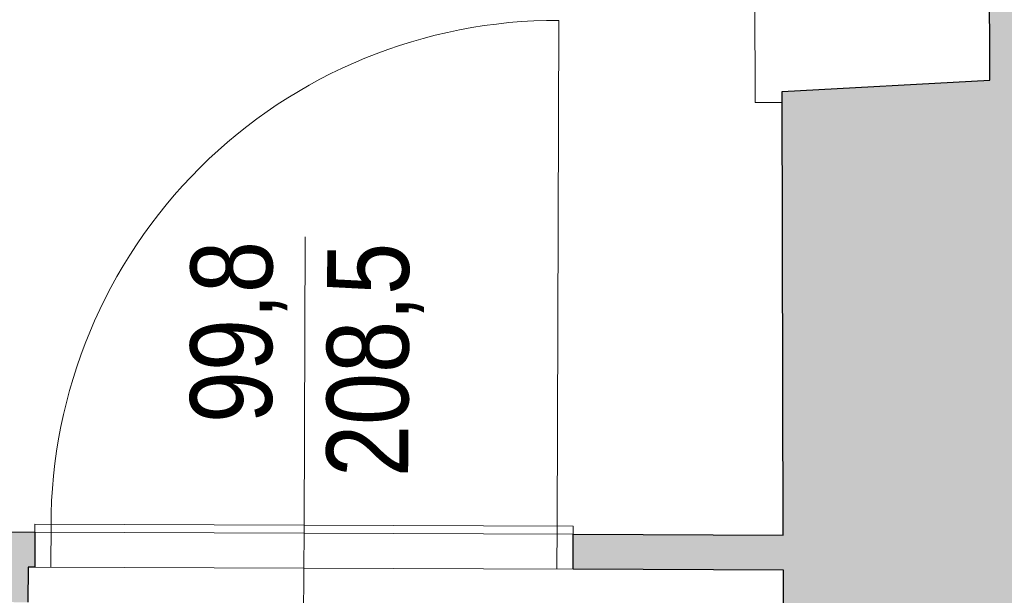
# Model space of a CAD drawing. Extents: x -6068 to 35118, y -17738 to 67348.
# Tile 209 of 243: x 417 to 600, y 22869 to 22976. Entities that reach past the tile are written whole.
import ezdxf

# ---------------------------------------------------------------- set-up
doc = ezdxf.new("R2010")
doc.units = 0
doc.header["$LTSCALE"] = 15
doc.linetypes.add('Continua', pattern=[0])
doc.linetypes.add('Cui_CONTINU', pattern=[0])
doc.layers.get('0').update_dxf_attribs({"linetype": 'CONTINUOUS'})
doc.layers.add('EDL_NIVEAU 1 murs & cloisons', color=5, linetype='CONTINUOUS')
doc.layers.add('PIS-fond de plan', color=7, linetype='Cui_CONTINU')
for name, color, linetype, lineweight, true_color in [('Enveloppe - NIVEAUX - Style par défaut', 7, 'Continua', 0, 0x000000), ('Porte - Cadre - NIVEAUX - Style par défaut', 7, 'Continua', 0, 0x000000), ('Porte - Mesures - NIVEAUX - Style par défaut', 7, 'Continua', 0, 0x000000), ('Porte - Ouvertures - NIVEAUX - Style par défaut', 7, 'Continua', 0, 0x000000), ('Porte - Seuil - NIVEAUX - Style par défaut', 7, 'Continua', 0, 0x000000)]:
    doc.layers.add(name, color=color, linetype=linetype, lineweight=lineweight, true_color=true_color)
doc.styles.add('MtXpl_Arial_Narrow', font='ARIALN.TTF')

# ---------------------------------------------------------------- blocks, each defined once
blk = doc.blocks.new('EDP_Niveau 1_2025 09 17')
at = {"layer": 'EDL_NIVEAU 1 murs & cloisons', "linetype": 'Continuous', "ltscale": 0.08}
h = blk.add_hatch(color=9, dxfattribs=at)
h.dxf.hatch_style = 1
h.paths.add_polyline_path([(613.79, -1340.74), (606.79, -1340.73), (606.83, -1323.12), (559.29, -1323.25), (558.77, -1126), (519.8, -1125.84), (519.82, -1119.34), (558.75, -1119.5), (558.53, -1037.28), (597.02, -1035.17), (596.69, -909.46), (558.18, -907.57), (558.06, -800.26), (558.11, -786.52), (607.41, -786.19), (607.32, -773.12), (614.32, -773.07), (614.64, -820.31), (699.08, -820.31), (699.13, -865.22), (712.7, -865.2), (712.71, -874.2), (613.09, -874.47), (613.19, -909.42), (613.52, -1035.13), (613.33, -1149.06)])
h = blk.add_hatch(color=9, dxfattribs=at)
h.dxf.hatch_style = 1
h.paths.add_polyline_path([(-88.36, -963.12), (-73.36, -963.21), (-73.39, -966.96), (-56.84, -967.08), (-56.87, -967.43), (-27.24, -970.27), (-26, -1061.72), (79.21, -1061.9), (374.69, -1063.28), (374.69, -1118.78), (420.06, -1118.96), (420.04, -1125.46), (418.85, -1125.45), (418.8, -1131.97), (411.8, -1131.92), (411.8, -1125.42), (151.39, -1124.41), (151, -1171.05), (116.98, -1172.76), (116.96, -1174.76), (110.96, -1174.76), (110.96, -1173.73), (106.43, -1173.73), (95.43, -1173.59), (95.43, -1170.59), (91.47, -1170.54), (91.72, -1151.49), (93.99, -1151.41), (92.85, -1119.32), (28.01, -1119.2), (-36.83, -1119.08), (-36.87, -1121.8), (-88.44, -1121.03), (-88.39, -1071.47), (-86.11, -1071.47), (-86.11, -983.93), (-88.49, -983.92), (-88.36, -963.12)])
at = {"color": 103, "linetype": 'Continua', "lineweight": 13, "ltscale": 0.1, "true_color": 0x49c386}
for p, q in [((553.53, -1039.29), (553.18, -905.58)), ((596.69, -909.46), (597.02, -1035.17)), ((597.02, -1035.17), (558.53, -1037.28)), ((558.53, -1037.28), (558.53, -1039.28)), ((558.53, -1039.28), (553.53, -1039.29))]:
    blk.add_line(p, q, dxfattribs=at)
at = {"layer": 'EDL_NIVEAU 1 murs & cloisons', "linetype": 'Continuous', "ltscale": 0.08}
for points in [[(559.29, -1323.25), (558.77, -1126), (519.8, -1125.84), (519.82, -1119.34), (558.75, -1119.5), (558.53, -1037.28), (597.02, -1035.17), (596.69, -909.46), (558.18, -907.57), (558.06, -800.26), (558.11, -786.52), (607.41, -786.19), (607.32, -773.12), (614.32, -773.07), (614.64, -820.31), (699.08, -820.31), (699.13, -865.22), (712.7, -865.2), (712.71, -874.2), (613.09, -874.47), (613.19, -909.42), (613.52, -1035.13), (613.33, -1149.06)], [(-26, -1061.72), (79.21, -1061.9), (374.69, -1063.28), (374.69, -1118.78), (420.06, -1118.96), (420.04, -1125.46), (418.85, -1125.45), (418.8, -1131.97)]]:
    blk.add_lwpolyline(points, dxfattribs=at)
at = {"layer": 'Enveloppe - NIVEAUX - Style par défaut', "color": 18, "linetype": 'Continua', "lineweight": 20, "ltscale": 0.1, "true_color": 0x000000}
for p, q in [((596.69, -909.46), (597.02, -1035.17)), ((597.02, -1035.17), (558.53, -1037.28)), ((558.53, -1037.28), (558.75, -1119.5)), ((420.06, -1118.96), (415.38, -1118.94)), ((420.04, -1125.46), (420.06, -1118.96)), ((519.82, -1119.34), (519.8, -1125.84)), ((558.75, -1119.5), (519.82, -1119.34)), ((418.8, -1131.97), (418.85, -1125.45)), ((418.85, -1125.45), (420.04, -1125.46)), ((519.8, -1125.84), (558.77, -1126)), ((558.77, -1126), (558.83, -1149.21))]:
    blk.add_line(p, q, dxfattribs=at)
at = {"layer": 'Porte - Cadre - NIVEAUX - Style par défaut', "color": 103, "linetype": 'Continua', "lineweight": 5, "ltscale": 0.1, "true_color": 0x49c386}
for p, q in [((420.07, -1117.46), (420.04, -1125.46)), ((519.83, -1117.84), (420.07, -1117.46)), ((519.8, -1125.84), (519.83, -1117.84)), ((420.04, -1125.46), (519.8, -1125.84))]:
    blk.add_line(p, q, dxfattribs=at)
at = {"layer": 'Porte - Mesures - NIVEAUX - Style par défaut', "color": 103, "linetype": 'Continua', "lineweight": 13, "ltscale": 0.1, "true_color": 0x49c386}
for q in [(470.16, -1064.23), (469.76, -1165.65)]:
    blk.add_line((469.95, -1118.15), q, dxfattribs=at)
at = {"layer": 'Porte - Ouvertures - NIVEAUX - Style par défaut', "color": 103, "linetype": 'Continua', "lineweight": 13, "ltscale": 0.1, "true_color": 0x49c386}
for p, q in [((516.83, -1117.83), (517.19, -1024.07)), ((423.07, -1117.47), (423.04, -1125.47)), ((516.83, -1117.83), (516.8, -1125.83))]:
    blk.add_line(p, q, dxfattribs=at)
at = {"layer": 'Porte - Ouvertures - NIVEAUX - Style par défaut', "color": 103, "linetype": 'Continua', "lineweight": 5, "ltscale": 0.1, "true_color": 0x49c386}
blk.add_arc((516.83, -1117.83), 93.76, 89.7773, 180, dxfattribs=at)
at = {"layer": 'Porte - Seuil - NIVEAUX - Style par défaut', "color": 103, "linetype": 'Continua', "lineweight": 5, "ltscale": 0.1, "true_color": 0x49c386}
for p, q in [((519.82, -1119.34), (420.06, -1118.96)), ((420.04, -1125.46), (519.8, -1125.84))]:
    blk.add_line(p, q, dxfattribs=at)
at = {"layer": 'Porte - Mesures - NIVEAUX - Style par défaut', "color": 103, "linetype": 'Continuous', "true_color": 0x49c386, "style": 'MtXpl_Arial_Narrow'}
for s, p in [('208,5', (489.24, -1108.77)), ('99,8', (463.98, -1098.78))]:
    blk.add_text(s, height=15.153, rotation=89.7773, dxfattribs=at).set_placement(p)

msp = doc.modelspace()

# ---------------------------------------------------------------- block references
at = {"layer": 'PIS-fond de plan'}
msp.add_blockref('EDP_Niveau 1_2025 09 17', (0, 24000), dxfattribs=at)

doc.saveas('drawing.dxf')
